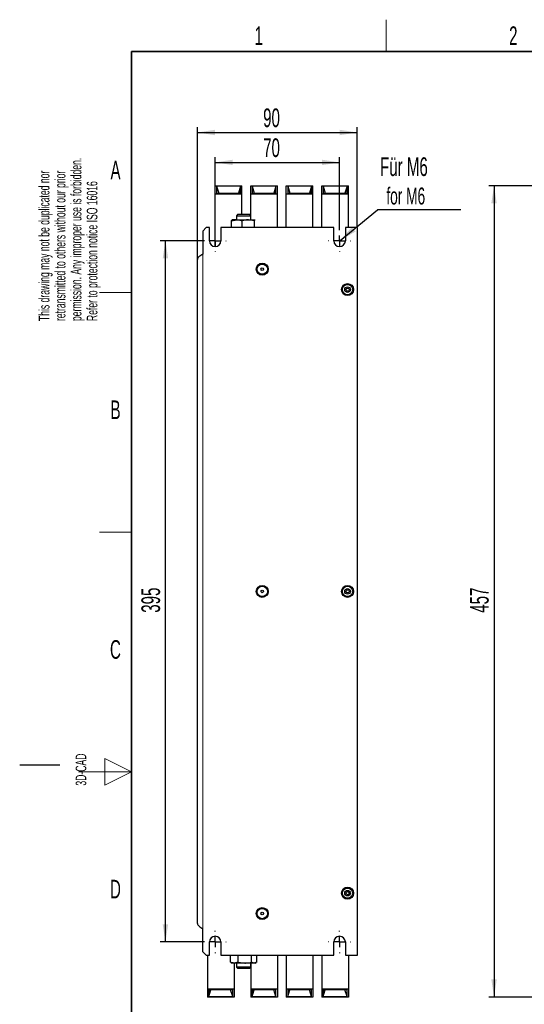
# Model space of a CAD drawing. Header units: millimetres. Extents: x 5 to 418, y 2 to 292.
# Tile 2 of 15: x 5 to 100, y 104 to 288. Entities that reach past the tile are written whole.
import ezdxf

# ---------------------------------------------------------------- set-up
doc = ezdxf.new("R2010")
doc.units = ezdxf.units.MM
doc.layers.add('SLD-0', color=7, linetype='Continuous')
doc.styles.add('SLDTEXTSTYLE0', font='TXT', dxfattribs={"width": 0.605})
doc.dimstyles.new('SLDDIMSTYLE0', dxfattribs={"dimtxt": 3.5, "dimasz": 3.302, "dimexe": 0, "dimexo": 0.0625, "dimgap": 0.875, "dimtad": 1, "dimlfac": 3, "dimrnd": 1e-09, "dimzin": 12, "dimdsep": 46, "dimtxsty": 'SLDTEXTSTYLE0', "dimsah": 1, "dimcen": 0.09, "dimadec": 0, "dimazin": 3, "dimtfac": 1, "dimtofl": 0, "dimtmove": 0, "dimatfit": 3, "dimfxl": 1, "dimfrac": 2, "dimtolj": 1, "dimtzin": 12, "dimarcsym": 0})
doc.dimstyles.new('SLDDIMSTYLE1', dxfattribs={"dimtxt": 0.18, "dimasz": 3.302, "dimexe": 0, "dimexo": 0.0625, "dimgap": 0, "dimtad": 0, "dimtih": 1, "dimtoh": 1, "dimdec": 0, "dimrnd": 1e-09, "dimzin": 0, "dimdsep": 46, "dimtxsty": 'Standard', "dimsah": 1, "dimcen": 0.09, "dimadec": 0, "dimazin": 0, "dimtfac": 3.302, "dimtdec": 0, "dimtofl": 0, "dimtmove": 0, "dimatfit": 3, "dimfxl": 1, "dimfrac": 2, "dimtolj": 1, "dimtzin": 0, "dimarcsym": 0})

# ---------------------------------------------------------------- blocks, each defined once
blk = doc.blocks.new('_D')
at = {"layer": 'SLD-0', "color": 7}
for p, q in [((104.92, 257.32), (92.99, 257.32)), ((93.99, 257.32), (93.99, 104.99)), ((106.17, 104.99), (92.99, 104.99))]:
    blk.add_line(p, q, dxfattribs=at)
for points in [[(93.99, 257.32), (93.48, 254.02), (94.5, 254.02)], [(93.99, 104.99), (94.5, 108.29), (93.48, 108.29)]]:
    blk.add_solid(points, dxfattribs=at)
at = {"layer": 'SLD-0', "color": 7, "insert": (89.48, 177.14), "char_height": 3.5, "attachment_point": 1, "rotation": 90, "style": 'SLDTEXTSTYLE0'}
blk.add_mtext('457', dxfattribs=at)
blk = doc.blocks.new('_D_5')
at = {"layer": 'SLD-0', "color": 7}
for p, q in [((41.68, 249.07), (41.68, 262.7)), ((65.01, 249.07), (65.01, 262.7)), ((41.68, 261.7), (65.01, 261.7))]:
    blk.add_line(p, q, dxfattribs=at)
for points in [[(41.68, 261.7), (44.98, 261.19), (44.98, 262.21)], [(65.01, 261.7), (61.71, 262.21), (61.71, 261.19)]]:
    blk.add_solid(points, dxfattribs=at)
at = {"layer": 'SLD-0', "color": 7, "insert": (50.67, 266.21), "char_height": 3.5, "attachment_point": 1, "style": 'SLDTEXTSTYLE0'}
blk.add_mtext('70', dxfattribs=at)
blk = doc.blocks.new('_D_6')
at = {"layer": 'SLD-0', "color": 7}
for p, q in [((38.34, 243.49), (38.34, 268.32)), ((68.34, 249.49), (68.34, 268.32)), ((38.34, 267.32), (68.34, 267.32))]:
    blk.add_line(p, q, dxfattribs=at)
for points in [[(38.34, 267.32), (41.65, 266.81), (41.65, 267.83)], [(68.34, 267.32), (65.04, 267.83), (65.04, 266.81)]]:
    blk.add_solid(points, dxfattribs=at)
at = {"layer": 'SLD-0', "color": 7, "insert": (50.67, 271.83), "char_height": 3.5, "attachment_point": 1, "style": 'SLDTEXTSTYLE0'}
blk.add_mtext('90', dxfattribs=at)
blk = doc.blocks.new('_D_7')
at = {"layer": 'SLD-0', "color": 7}
for p, q in [((39.59, 246.99), (31.34, 246.99)), ((32.34, 115.32), (32.34, 246.99)), ((39.59, 115.32), (31.34, 115.32))]:
    blk.add_line(p, q, dxfattribs=at)
for points in [[(32.34, 246.99), (31.83, 243.69), (32.85, 243.69)], [(32.34, 115.32), (32.85, 118.62), (31.83, 118.62)]]:
    blk.add_solid(points, dxfattribs=at)
at = {"layer": 'SLD-0', "color": 7, "insert": (27.83, 177.14), "char_height": 3.5, "attachment_point": 1, "rotation": 90, "style": 'SLDTEXTSTYLE0'}
blk.add_mtext('395', dxfattribs=at)
blk = doc.blocks.new('SW_NOTE_0_2')
at = {"layer": 'SLD-0', "color": 0}
blk.add_line((15.64, 0), (0, 0), dxfattribs=at)
at = {"layer": 'SLD-0', "color": 0, "attachment_point": 1, "style": 'SLDTEXTSTYLE0'}
for s, insert, char_height in [('Für M6', (0.47, 9.86), 3.5), ('for M6', (1.66, 4.19), 3.175)]:
    blk.add_mtext(s, dxfattribs=dict(at, insert=insert, char_height=char_height))
blk = doc.blocks.new('SW_CENTERMARKSYMBOL_4')
at = {"layer": 'SLD-0', "color": 0}
for p, q in [((0, 2), (0, 2.08)), ((-2, 0), (-2.08, 0)), ((0, 0), (-1, 0)), ((0, 0), (0, 1)), ((0, 0), (0, -1)), ((0, 0), (1, 0)), ((2, 0), (2.08, 0)), ((0, -2), (0, -2.08))]:
    blk.add_line(p, q, dxfattribs=at)
blk = doc.blocks.new('SW_CENTERMARKSYMBOL_5')
at = {"layer": 'SLD-0', "color": 0}
for p, q in [((0, 2), (0, 2.08)), ((-2, 0), (-2.08, 0)), ((0, 0), (-1, 0)), ((0, 0), (0, 1)), ((0, 0), (0, -1)), ((0, 0), (1, 0)), ((2, 0), (2.08, 0)), ((0, -2), (0, -2.08))]:
    blk.add_line(p, q, dxfattribs=at)
blk = doc.blocks.new('SW_CENTERMARKSYMBOL_6')
at = {"layer": 'SLD-0', "color": 0}
for p, q in [((0, 2), (0, 2.08)), ((-2, 0), (-2.08, 0)), ((0, 0), (-1, 0)), ((0, 0), (0, 1)), ((0, 0), (0, -1)), ((0, 0), (1, 0)), ((2, 0), (2.08, 0)), ((0, -2), (0, -2.08))]:
    blk.add_line(p, q, dxfattribs=at)
blk = doc.blocks.new('SW_CENTERMARKSYMBOL_7')
at = {"layer": 'SLD-0', "color": 0}
for p, q in [((0, 2), (0, 2.08)), ((-2, 0), (-2.08, 0)), ((0, 0), (-1, 0)), ((0, 0), (0, 1)), ((0, 0), (0, -1)), ((0, 0), (1, 0)), ((2, 0), (2.08, 0)), ((0, -2), (0, -2.08))]:
    blk.add_line(p, q, dxfattribs=at)

msp = doc.modelspace()

# ---------------------------------------------------------------- linework, layer by layer
at = {"color": 7, "linetype": 'Continuous', "lineweight": 25}
for p, q in [((41.6776, 255.8209), (41.6776, 257.3209)), ((41.6776, 257.3209), (46.6776, 257.3209)), ((46.4109, 257.2357), (41.9443, 257.2357)), ((41.9443, 257.2357), (41.9443, 255.9422)), ((41.9443, 257.2357), (42.3354, 255.9422)), ((46.4109, 257.2357), (46.0198, 255.9422)), ((46.4109, 255.9422), (46.4109, 257.2357)), ((46.6776, 255.8209), (46.6776, 257.3209)), ((48.3443, 255.8209), (48.3443, 257.3209)), ((48.3443, 257.3209), (53.3443, 257.3209)), ((53.0776, 257.2357), (48.6109, 257.2357)), ((48.6109, 257.2357), (48.6109, 255.9422)), ((48.6109, 257.2357), (49.0021, 255.9422)), ((53.0776, 257.2357), (52.6865, 255.9422)), ((53.0776, 255.9422), (53.0776, 257.2357)), ((53.3443, 255.8209), (53.3443, 257.3209)), ((55.0109, 255.8209), (55.0109, 257.3209)), ((55.0109, 257.3209), (60.0109, 257.3209)), ((59.7443, 257.2357), (55.2776, 257.2357)), ((55.2776, 257.2357), (55.2776, 255.9422)), ((55.2776, 257.2357), (55.6687, 255.9422)), ((59.7443, 257.2357), (59.3532, 255.9422)), ((59.7443, 255.9422), (59.7443, 257.2357)), ((60.0109, 255.8209), (60.0109, 257.3209)), ((61.6776, 255.8209), (61.6776, 257.3209)), ((61.6776, 257.3209), (66.6776, 257.3209)), ((66.4109, 257.2357), (61.9443, 257.2357)), ((61.9443, 257.2357), (61.9443, 255.9422)), ((61.9443, 257.2357), (62.3354, 255.9422)), ((66.4109, 257.2357), (66.0198, 255.9422)), ((66.4109, 255.9422), (66.4109, 257.2357)), ((66.6776, 255.8209), (66.6776, 257.3209)), ((41.6776, 255.8209), (46.6776, 255.8209)), ((41.6776, 245.9043), (41.6776, 255.8209)), ((41.9443, 255.9422), (44.1776, 255.9422)), ((44.1776, 255.9422), (46.4109, 255.9422)), ((46.6776, 251.9543), (46.6776, 255.8209)), ((48.3443, 255.8209), (53.3443, 255.8209)), ((48.3443, 250.9443), (48.3443, 255.8209)), ((48.6109, 255.9422), (50.8443, 255.9422)), ((50.8443, 255.9422), (53.0776, 255.9422)), ((53.3443, 249.4876), (53.3443, 255.8209)), ((55.0109, 249.4876), (55.0109, 255.8209)), ((55.0109, 255.8209), (60.0109, 255.8209)), ((55.2776, 255.9422), (57.5109, 255.9422)), ((57.5109, 255.9422), (59.7443, 255.9422)), ((60.0109, 249.4876), (60.0109, 255.8209)), ((61.6776, 249.4876), (61.6776, 255.8209)), ((61.6776, 255.8209), (66.6776, 255.8209)), ((61.9443, 255.9422), (64.1776, 255.9422)), ((64.1776, 255.9422), (66.4109, 255.9422)), ((66.6776, 249.4876), (66.6776, 255.8209)), ((45.9333, 251.9543), (45.6776, 251.6986)), ((45.6776, 251.6986), (45.6776, 250.9443)), ((45.6776, 251.6986), (48.3443, 251.6986)), ((45.9333, 251.9543), (48.0886, 251.9543)), ((48.3443, 251.6986), (48.0886, 251.9543)), ((48.3443, 250.9443), (48.3443, 251.6986)), ((44.7301, 250.7508), (45.7455, 250.9443)), ((44.7301, 249.4876), (44.7301, 250.7508)), ((44.8443, 250.9443), (44.8334, 250.938)), ((45.7455, 250.9443), (44.8453, 250.9443)), ((45.7455, 250.9443), (47.9013, 250.9443)), ((46.7609, 249.4876), (46.7609, 250.7508)), ((49.0417, 250.7508), (47.9013, 250.9443)), ((47.9013, 250.9443), (49.1668, 250.9443)), ((49.0417, 249.4876), (49.0417, 250.7508)), ((49.1668, 250.9443), (49.1885, 250.9353)), ((49.1885, 250.938), (49.1776, 250.9443)), ((40.0109, 249.4876), (39.3443, 248.8209)), ((39.3443, 248.8209), (39.3443, 244.4876)), ((40.5943, 249.4876), (40.0109, 249.4876)), ((40.5943, 246.9876), (40.5943, 249.4876)), ((42.7609, 249.4876), (42.7609, 246.9876)), ((63.9276, 249.4876), (42.7609, 249.4876)), ((63.9276, 246.9876), (63.9276, 249.4876)), ((66.0943, 249.4876), (66.0943, 246.9876)), ((68.3443, 249.4876), (66.0943, 249.4876)), ((68.3443, 112.8209), (68.3443, 249.4876)), ((38.3443, 118.8209), (38.3443, 243.4876)), ((39.3443, 113.4876), (39.3443, 117.8209)), ((40.5943, 112.8209), (40.5943, 115.3209)), ((42.7609, 115.3209), (42.7609, 112.8209)), ((63.9276, 112.8209), (63.9276, 115.3209)), ((66.0943, 115.3209), (66.0943, 112.8209)), ((39.3443, 113.4876), (40.0109, 112.8209)), ((40.0109, 112.8209), (40.5943, 112.8209)), ((40.2246, 112.8209), (40.2246, 106.4876)), ((42.7609, 112.8209), (63.9276, 112.8209)), ((44.5243, 111.5578), (44.5243, 112.8209)), ((46.0065, 111.5578), (46.0065, 112.8209)), ((48.4931, 111.5578), (48.4931, 112.8209)), ((49.4975, 111.5578), (49.4975, 112.8209)), ((53.3443, 112.8209), (53.3443, 106.4876)), ((55.0109, 112.8209), (55.0109, 106.4876)), ((60.0109, 112.8209), (60.0109, 106.4876)), ((61.6776, 112.8209), (61.6776, 106.4876)), ((66.0943, 112.8209), (68.3443, 112.8209)), ((66.6776, 112.8209), (66.6776, 106.4876)), ((44.6452, 111.4792), (44.8443, 111.3643)), ((45.2654, 111.3643), (44.8443, 111.3643)), ((45.2246, 111.3643), (45.2246, 106.4876)), ((46.0065, 111.5578), (45.2654, 111.3643)), ((47.2498, 111.3643), (45.2654, 111.3643)), ((45.6776, 111.3643), (45.6776, 110.6099)), ((46.0065, 111.5578), (47.2498, 111.3643)), ((48.9953, 111.3643), (47.2498, 111.3643)), ((48.3443, 110.6099), (48.3443, 111.3643)), ((48.3443, 111.3643), (48.3443, 106.4876)), ((49.1776, 111.3643), (48.9953, 111.3643)), ((49.1776, 111.3643), (49.3766, 111.4792)), ((45.6776, 110.6099), (45.9333, 110.3543)), ((48.2321, 110.6099), (45.6776, 110.6099)), ((47.9979, 110.3543), (45.9333, 110.3543)), ((48.0886, 110.3543), (47.9979, 110.3543)), ((48.0886, 110.3543), (48.3443, 110.6099)), ((48.3443, 110.6099), (48.2321, 110.6099)), ((45.2246, 106.4876), (40.2246, 106.4876)), ((40.2246, 106.4876), (40.2246, 104.9876)), ((42.7246, 106.3663), (40.4913, 106.3663)), ((40.4913, 106.3663), (40.4913, 105.0728)), ((40.4913, 105.0728), (40.8824, 106.3663)), ((44.958, 106.3663), (42.7246, 106.3663)), ((44.958, 105.0728), (44.5669, 106.3663)), ((44.958, 105.0728), (44.958, 106.3663)), ((45.2246, 106.4876), (45.2246, 104.9876)), ((53.3443, 106.4876), (48.3443, 106.4876)), ((48.3443, 106.4876), (48.3443, 104.9876)), ((50.8443, 106.3663), (48.6109, 106.3663)), ((48.6109, 106.3663), (48.6109, 105.0728)), ((48.6109, 105.0728), (49.0021, 106.3663)), ((53.0776, 106.3663), (50.8443, 106.3663)), ((53.0776, 105.0728), (52.6865, 106.3663)), ((53.0776, 105.0728), (53.0776, 106.3663)), ((53.3443, 106.4876), (53.3443, 104.9876)), ((60.0109, 106.4876), (55.0109, 106.4876)), ((55.0109, 106.4876), (55.0109, 104.9876)), ((57.5109, 106.3663), (55.2776, 106.3663)), ((55.2776, 106.3663), (55.2776, 105.0728)), ((55.2776, 105.0728), (55.6687, 106.3663)), ((59.7443, 106.3663), (57.5109, 106.3663)), ((59.7443, 105.0728), (59.3532, 106.3663)), ((59.7443, 105.0728), (59.7443, 106.3663)), ((60.0109, 106.4876), (60.0109, 104.9876)), ((66.6776, 106.4876), (61.6776, 106.4876)), ((61.6776, 106.4876), (61.6776, 104.9876)), ((64.1776, 106.3663), (61.9443, 106.3663)), ((61.9443, 106.3663), (61.9443, 105.0728)), ((61.9443, 105.0728), (62.3354, 106.3663)), ((66.4109, 106.3663), (64.1776, 106.3663)), ((66.4109, 105.0728), (66.0198, 106.3663)), ((66.4109, 105.0728), (66.4109, 106.3663)), ((66.6776, 106.4876), (66.6776, 104.9876)), ((45.2246, 104.9876), (40.2246, 104.9876)), ((40.4913, 105.0728), (44.958, 105.0728)), ((53.3443, 104.9876), (48.3443, 104.9876)), ((48.6109, 105.0728), (53.0776, 105.0728)), ((60.0109, 104.9876), (55.0109, 104.9876)), ((55.2776, 105.0728), (59.7443, 105.0728)), ((66.6776, 104.9876), (61.6776, 104.9876)), ((61.9443, 105.0728), (66.4109, 105.0728))]:
    msp.add_line(p, q, dxfattribs=at)
at = {"color": 7, "linetype": 'Continuous', "lineweight": 18}
msp.add_line((39.3443, 117.8209), (39.3443, 244.4876), dxfattribs=at)
at = {"color": 7, "linetype": 'Continuous', "lineweight": 25}
for centre, radius in [((50.5109, 241.6543), 1.1333), ((50.5109, 241.6543), 0.9667), ((50.5109, 241.6543), 0.25), ((66.5109, 237.8209), 1.1333), ((66.5109, 237.8209), 0.9667), ((66.5109, 237.8209), 0.525), ((66.5109, 237.8209), 0.2917), ((50.5109, 181.1543), 1.1333), ((50.5109, 181.1543), 0.9667), ((50.5109, 181.1543), 0.25), ((66.5109, 181.1543), 1.1333), ((66.5109, 181.1543), 0.9667), ((66.5109, 181.1543), 0.525), ((66.5109, 181.1543), 0.2917), ((66.5109, 124.4876), 1.1333), ((66.5109, 124.4876), 0.9667), ((66.5109, 124.4876), 0.525), ((66.5109, 124.4876), 0.2917), ((50.5109, 120.6543), 1.1333), ((50.5109, 120.6543), 0.9667), ((50.5109, 120.6543), 0.25)]:
    msp.add_circle(centre, radius, dxfattribs=at)
for centre, start, end in [((41.6776, 246.9876), 180, 0), ((65.0109, 246.9876), 180, 0), ((41.6776, 115.3209), 0, 180), ((65.0109, 115.3209), 0, 180)]:
    msp.add_arc(centre, 1.0833, start, end, dxfattribs=at)
for points, knots in [([(44.7301, 250.7508), (44.7393, 250.7766), (44.7801, 250.8905), (44.8224, 250.9208), (44.8551, 250.9443)], [0, 0, 0, 0, 0.2269026, 1, 1, 1, 1]), ([(45.7455, 250.9443), (45.7696, 250.9441), (46.1125, 250.9413), (46.4485, 250.8426), (46.7609, 250.7508)], [0, 0, 0, 0, 0.07021477, 1, 1, 1, 1]), ([(47.9013, 250.9443), (47.8743, 250.9441), (47.4892, 250.9413), (47.1118, 250.8426), (46.7609, 250.7508)], [0, 0, 0, 0, 0.07021477, 1, 1, 1, 1]), ([(49.0417, 250.7508), (49.051, 250.7766), (49.0917, 250.8905), (49.134, 250.9208), (49.1668, 250.9443)], [0, 0, 0, 0, 0.2269026, 1, 1, 1, 1]), ([(38.3443, 118.8209), (38.3599, 118.736), (38.3911, 118.5661), (38.6311, 118.3113), (38.9641, 118.0627), (39.2209, 117.8994), (39.3443, 117.8209)], [0, 0, 0, 0, 0.25472956, 0.50962151, 0.7645145, 1, 1, 1, 1]), ([(45.2654, 111.3643), (45.2479, 111.3645), (44.9976, 111.3672), (44.7524, 111.466), (44.5243, 111.5578)], [0, 0, 0, 0, 0.07021477, 1, 1, 1, 1]), ([(44.6458, 111.4816), (44.6425, 111.4825), (44.601, 111.4948), (44.5611, 111.5276), (44.5243, 111.5578)], [0, 0, 0, 0, 0.07822058, 1, 1, 1, 1]), ([(47.2498, 111.3643), (47.2793, 111.3645), (47.6991, 111.3672), (48.1106, 111.466), (48.4931, 111.5578)], [0, 0, 0, 0, 0.07021477, 1, 1, 1, 1]), ([(48.9953, 111.3643), (48.8639, 111.3877), (48.6938, 111.418), (48.5302, 111.532), (48.4931, 111.5578)], [0, 0, 0, 0, 0.773097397, 1, 1, 1, 1]), ([(49.4975, 111.5578), (49.3724, 111.4797), (49.2068, 111.3764), (49.0369, 111.3667), (48.9953, 111.3643)], [0, 0, 0, 0, 0.75563417, 1, 1, 1, 1])]:
    msp.add_open_spline(points, degree=3, knots=knots, dxfattribs=at)
msp.add_open_spline([(39.3443, 244.4876), (39.2132, 244.4043), (38.9512, 244.2376), (38.6206, 243.9876), (38.3894, 243.7376), (38.3593, 243.5709), (38.3443, 243.4876)], degree=3, dxfattribs=at)
at = {"layer": 'SLD-0', "lineweight": 18}
for p, q in [((73.75, 282.5), (73.75, 288.5)), ((20, 237.25), (26, 237.25)), ((20, 192.25), (26, 192.25)), ((26, 147.25), (21, 149.75)), ((21, 149.75), (21, 144.75)), ((16, 147.25), (26, 147.25)), ((21, 144.75), (26, 147.25))]:
    msp.add_line(p, q, dxfattribs=at)
at = {"layer": 'SLD-0', "lineweight": 35}
for p, q in [((408, 282.5), (26, 282.5)), ((26, 282.5), (26, 12))]:
    msp.add_line(p, q, dxfattribs=at)
at = {"layer": 'SLD-0'}
msp.add_line((12.5, 148.5), (5, 148.5), dxfattribs=at)

# ---------------------------------------------------------------- block references
at = {"layer": 'SLD-0', "color": 7}
for name, p in [('SW_NOTE_0_2', (72.1291, 252.7909)), ('SW_CENTERMARKSYMBOL_5', (41.6776, 246.9876)), ('SW_CENTERMARKSYMBOL_4', (65.0109, 246.9876)), ('SW_CENTERMARKSYMBOL_6', (41.6776, 115.3209)), ('SW_CENTERMARKSYMBOL_7', (65.0109, 115.3209))]:
    msp.add_blockref(name, p, dxfattribs=at)

# ---------------------------------------------------------------- texts
at = {"layer": 'SLD-0', "char_height": 3.5, "attachment_point": 2, "style": 'SLDTEXTSTYLE0'}
for s, insert in [('1', (49.8527, 287.243)), ('2', (97.6027, 287.243)), ('A', (22.9816, 262.0011)), ('B', (22.9816, 217.0011)), ('C', (22.9597, 172.0011)), ('D', (22.9597, 127.0011))]:
    msp.add_mtext(s, dxfattribs=dict(at, insert=insert))
at = {"layer": 'SLD-0', "char_height": 2, "attachment_point": 1, "rotation": 90, "style": 'SLDTEXTSTYLE0'}
for s, insert in [('permission. Any improper use is forbidden.', (14.5783, 231.9088)), ('retransmitted to others without our prior', (11.5783, 231.9088)), ('This drawing may not be duplicated nor', (8.5783, 231.9088)), ('Refer to protection notice ISO 16016', (17.5783, 231.9088)), ('3D-CAD', (15.4939, 144.6806)), ('noch Dritten zugänglich gemacht werden, und sie darf durch den Empfänger oder', (12.2299, 7.2381)), ('Ohne unsere vorherige Zustimmung darf diese Zeichnung weder vervielfältigt,', (9.2299, 7.2381))]:
    msp.add_mtext(s, dxfattribs=dict(at, insert=insert))

# ---------------------------------------------------------------- dimensions: what is measured, and where the dimension line sits
at = {"layer": 'SLD-0', "color": 7}
for base, p1, p2, picture, middle in [((68.3443, 267.3209), (38.3443, 243.4876), (68.3443, 249.4876), '_D_6', (53.3443, 267.3209)), ((65.0109, 261.7014), (41.6776, 249.0709), (65.0109, 249.0709), '_D_5', (53.3443, 261.7014))]:
    dim = msp.add_linear_dim(base=base, p1=p1, p2=p2, dimstyle='SLDDIMSTYLE0', dxfattribs=at)
    dim.commit()
    dim.dimension.update_dxf_attribs({"geometry": picture, "text_midpoint": middle, "dimtype": 160})
for base, p1, p2, picture, middle in [((93.9927, 104.9876), (104.9176, 257.3209), (106.1676, 104.9876), '_D', (93.9927, 181.1543)), ((32.3409, 246.9876), (39.5943, 115.3209), (39.5943, 246.9876), '_D_7', (32.3409, 181.1543))]:
    dim = msp.add_linear_dim(base=base, p1=p1, p2=p2, angle=90, dimstyle='SLDDIMSTYLE0', dxfattribs=at)
    dim.commit()
    dim.dimension.update_dxf_attribs({"geometry": picture, "text_midpoint": middle, "dimtype": 160})

# ---------------------------------------------------------------- leaders
msp.add_leader([(65.1145, 247.0528), (72.1291, 252.7909)], dimstyle='SLDDIMSTYLE1', dxfattribs=at)

doc.saveas('drawing.dxf')
